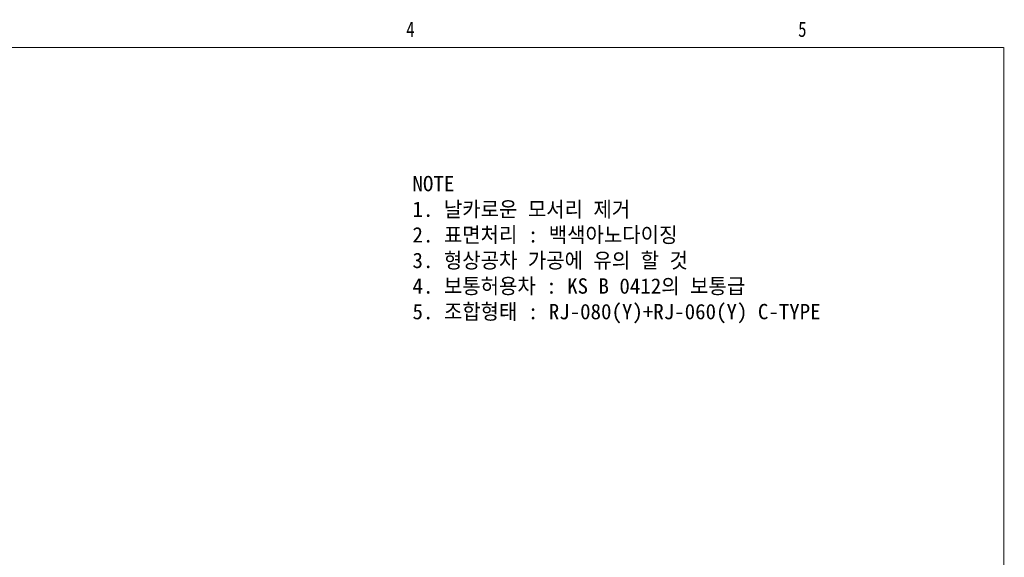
# Model space of a CAD drawing. Extents: x 2118 to 3271, y 824 to 1634.
# Tile 6 of 6: x 2694 to 3271, y 1319 to 1634. Entities that reach past the tile are written whole.
import ezdxf
from ezdxf.enums import TextEntityAlignment as Align

# ---------------------------------------------------------------- set-up
doc = ezdxf.new("R2010")
doc.units = 0
doc.header["$LTSCALE"] = 7
doc.header["$MEASUREMENT"] = 0
doc.layers.get('0').update_dxf_attribs({"linetype": 'CONTINUOUS'})
doc.layers.add('3', color=4, linetype='CONTINUOUS')
doc.layers.add('DIMENSION', color=4, linetype='CONTINUOUS')

# ---------------------------------------------------------------- blocks, each defined once
blk = doc.blocks.new('A3-DJ')
at = {"const_width": 0.2}
for points in [[(30, 269), (410, 269)], [(410, 269), (410, 10)]]:
    blk.add_lwpolyline(points, dxfattribs=at)
at = {"layer": '3', "const_width": 0.05}
for points in [[(256.5, 273), (256.5, 269)], [(333, 273), (333, 269)]]:
    blk.add_lwpolyline(points, dxfattribs=at)
at = {"layer": '3', "width": 0.8}
for s, p in [('4', (294.18, 272.54)), ('5', (370.68, 272.54))]:
    blk.add_text(s, height=3, dxfattribs=at).set_placement(p, align=Align.MIDDLE)

msp = doc.modelspace()

# ---------------------------------------------------------------- block references
at = {"xscale": 2.999999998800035, "yscale": 2.999999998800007, "zscale": 2.9999999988}
msp.add_blockref('A3-DJ', (2040.68005, 810.7678), dxfattribs=at)

# ---------------------------------------------------------------- texts
at = {"layer": 'DIMENSION', "insert": (2924.43724, 1542.50174), "char_height": 9, "width": 297.0717564, "attachment_point": 1}
msp.add_mtext('{\\C9;NOTE\\P1. 날카로운 모서리 제거\\P2. 표면처리 : 백색아노다이징\\P3. 형상공차 가공에 유의 할 것\\P4. 보통허용차 : KS B 0412의 보통급\\P\\C6;5. 조합형태 : RJ-080(Y)+RJ-060(Y) C-TYPE}', dxfattribs=at)

doc.saveas('drawing.dxf')
